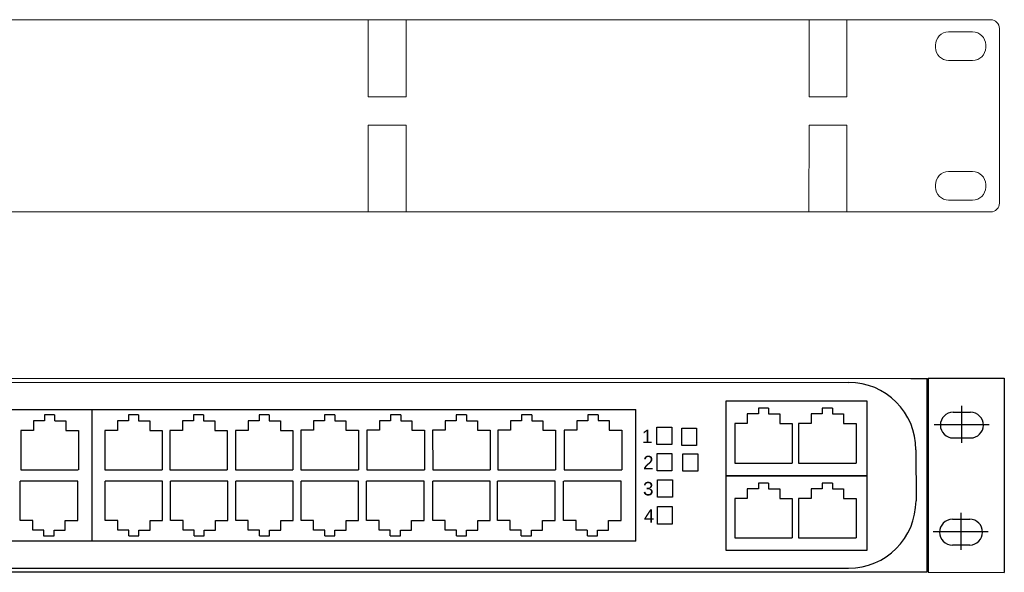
# Model space of a CAD drawing. Header units: millimetres. Extents: x 22250 to 51280, y -5012 to 7692.
# Tile 116 of 183: x 50538 to 50646, y 930 to 990. Entities that reach past the tile are written whole.
import ezdxf

# ---------------------------------------------------------------- set-up
doc = ezdxf.new("R2010")
doc.units = ezdxf.units.MM
doc.layers.add('00 CCTV IP - MIWI', color=10, linetype='Continuous')
doc.layers.add('BKT_panele', color=7, linetype='Continuous')
doc.layers.add('BKT_moduly', color=7, linetype='Continuous', lineweight=5)
doc.styles.get("Standard").update_dxf_attribs({"font": 'arial.ttf'})

# ---------------------------------------------------------------- blocks, each defined once
blk = doc.blocks.new('Switch główny')
at = {"layer": '00 CCTV IP - MIWI', "color": 144}
for p, q in [((-94677.38, 103282, 0.04), (-94174.29, 103281.89, 0.04)), ((-94174.29, 103281.89, 0.04), (-94170.16, 103281.89, 0.04)), ((-94170.16, 103281.89, 0.04), (-94170.17, 103231.46, 0.04)), ((-94169.76, 103281.9, 0.04), (-94149.99, 103281.89, 0.04)), ((-94149.99, 103281.89, 0.04), (-94150, 103231.45, 0.04)), ((-94677.38, 103280.95, 0.04), (-94190.51, 103280.85, 0.04)), ((-94222.3, 103276.06), (-94185.77, 103276.06)), ((-94222.3, 103256.59), (-94222.3, 103276.06)), ((-94185.77, 103276.06), (-94185.77, 103256.59)), ((-94161.1, 103274.76, 0.04), (-94161.1, 103265.1, 0.04)), ((-94528.43, 103273.8, 0.04), (-94387.13, 103273.8, 0.04)), ((-94387.13, 103239.61, 0.04), (-94387.13, 103273.8, 0.04)), ((-94387.13, 103273.8, 0.04), (-94245.83, 103273.8, 0.04)), ((-94245.83, 103239.61, 0.04), (-94245.83, 103273.8, 0.04)), ((-94163.29, 103273.06, 0.04), (-94158.76, 103273.06, 0.04)), ((-94240.33, 103269.22), (-94236.48, 103269.22)), ((-94240.33, 103264.69), (-94240.33, 103269.22)), ((-94236.48, 103269.22), (-94236.48, 103264.69)), ((-94168.26, 103269.93, 0.04), (-94153.95, 103269.93, 0.04)), ((-94233.87, 103268.97), (-94230.02, 103268.97)), ((-94233.87, 103264.44), (-94233.87, 103268.97)), ((-94230.02, 103268.97), (-94230.02, 103264.44)), ((-94236.48, 103264.69), (-94240.33, 103264.69)), ((-94230.02, 103264.44), (-94233.87, 103264.44)), ((-94163.27, 103266.4, 0.04), (-94158.74, 103266.4, 0.04)), ((-94240.27, 103262.39), (-94236.41, 103262.39)), ((-94240.27, 103257.86), (-94240.27, 103262.39)), ((-94236.41, 103262.39), (-94236.41, 103257.86)), ((-94233.56, 103262.28), (-94229.71, 103262.28)), ((-94233.56, 103257.74), (-94233.56, 103262.28)), ((-94229.71, 103262.28), (-94229.71, 103257.74)), ((-94172.95, 103263.29, 0.04), (-94172.95, 103250.08, 0.04)), ((-94236.41, 103257.86), (-94240.27, 103257.86)), ((-94229.71, 103257.74), (-94233.56, 103257.74)), ((-94222.3, 103256.59), (-94185.77, 103256.59)), ((-94222.3, 103237.12), (-94222.3, 103256.59)), ((-94185.77, 103256.59), (-94222.3, 103256.59)), ((-94185.77, 103256.59), (-94185.77, 103237.12)), ((-94240.14, 103255.52), (-94236.29, 103255.52)), ((-94240.14, 103250.99), (-94240.14, 103255.52)), ((-94236.29, 103255.52), (-94236.29, 103250.99)), ((-94236.29, 103250.99), (-94240.14, 103250.99)), ((-94240.17, 103248.56), (-94236.32, 103248.56)), ((-94240.17, 103244.03), (-94240.17, 103248.56)), ((-94236.32, 103248.56), (-94236.32, 103244.03)), ((-94161.32, 103246.93, 0.04), (-94161.32, 103237.27, 0.04)), ((-94236.32, 103244.03), (-94240.17, 103244.03)), ((-94163.5, 103245.24, 0.04), (-94158.98, 103245.24, 0.04)), ((-94168.47, 103242.1, 0.04), (-94154.17, 103242.1, 0.04)), ((-94387.13, 103239.61, 0.04), (-94528.43, 103239.61, 0.04)), ((-94245.83, 103239.61, 0.04), (-94387.13, 103239.61, 0.04)), ((-94163.48, 103238.57, 0.04), (-94158.96, 103238.57, 0.04)), ((-94185.77, 103237.12), (-94222.3, 103237.12)), ((-94677.39, 103232.61, 0.04), (-94190.51, 103232.51, 0.04)), ((-94170.17, 103231.46, 0.04), (-94677.39, 103231.56, 0.04)), ((-94169.76, 103231.46, 0.04), (-94150, 103231.45, 0.04))]:
    blk.add_line(p, q, dxfattribs=at)
at = {"layer": '00 CCTV IP - MIWI', "color": 144, "linetype": 'Continuous'}
for p, q in [((-94169.76, 103281.9, 0.04), (-94169.76, 103231.46, 0.04)), ((-94396.92, 103272.4, 0.04), (-94399.57, 103272.4, 0.04)), ((-94399.57, 103272.4, 0.04), (-94399.57, 103270.9, 0.04)), ((-94396.92, 103272.4, 0.04), (-94396.92, 103270.9, 0.04)), ((-94375.08, 103272.4, 0.04), (-94377.74, 103272.4, 0.04)), ((-94377.74, 103272.4, 0.04), (-94377.74, 103270.9, 0.04)), ((-94375.08, 103272.4, 0.04), (-94377.74, 103272.4, 0.04)), ((-94377.74, 103272.4, 0.04), (-94377.74, 103270.9, 0.04)), ((-94375.08, 103272.4, 0.04), (-94375.08, 103270.9, 0.04)), ((-94375.08, 103272.4, 0.04), (-94375.08, 103270.9, 0.04)), ((-94358.19, 103272.4, 0.04), (-94360.84, 103272.4, 0.04)), ((-94360.84, 103272.4, 0.04), (-94360.84, 103270.9, 0.04)), ((-94358.18, 103272.4, 0.04), (-94358.18, 103270.9, 0.04)), ((-94341.1, 103272.4, 0.04), (-94343.76, 103272.4, 0.04)), ((-94343.76, 103272.4, 0.04), (-94343.76, 103270.9, 0.04)), ((-94341.1, 103272.4, 0.04), (-94341.1, 103270.9, 0.04)), ((-94324.09, 103272.4, 0.04), (-94326.75, 103272.4, 0.04)), ((-94326.75, 103272.4, 0.04), (-94326.75, 103270.9, 0.04)), ((-94324.06, 103272.4, 0.04), (-94326.72, 103272.4, 0.04)), ((-94324.06, 103272.4, 0.04), (-94324.06, 103270.9, 0.04)), ((-94306.92, 103272.4, 0.04), (-94309.58, 103272.4, 0.04)), ((-94309.58, 103272.4, 0.04), (-94309.58, 103270.9, 0.04)), ((-94306.92, 103272.4, 0.04), (-94306.92, 103270.9, 0.04)), ((-94289.82, 103272.4, 0.04), (-94292.48, 103272.4, 0.04)), ((-94292.48, 103272.4, 0.04), (-94292.48, 103270.9, 0.04)), ((-94289.82, 103272.4, 0.04), (-94289.82, 103270.9, 0.04)), ((-94272.88, 103272.4, 0.04), (-94275.53, 103272.4, 0.04)), ((-94275.53, 103272.4, 0.04), (-94275.53, 103270.9, 0.04)), ((-94272.88, 103272.4, 0.04), (-94272.88, 103270.9, 0.04)), ((-94255.62, 103272.4, 0.04), (-94258.27, 103272.4, 0.04)), ((-94258.27, 103272.4, 0.04), (-94258.27, 103270.9, 0.04)), ((-94255.62, 103272.4, 0.04), (-94255.62, 103270.9, 0.04)), ((-94213.94, 103272.64), (-94216.82, 103272.64)), ((-94216.82, 103272.64), (-94216.82, 103270.15)), ((-94211.28, 103274.14), (-94213.93, 103274.14)), ((-94213.93, 103274.14), (-94213.93, 103272.64)), ((-94211.28, 103274.14), (-94211.28, 103272.65)), ((-94211.28, 103272.65), (-94208.39, 103272.64)), ((-94208.39, 103272.64), (-94208.39, 103270.15)), ((-94197.32, 103272.64), (-94200.2, 103272.64)), ((-94200.2, 103272.64), (-94200.2, 103270.15)), ((-94194.66, 103274.14), (-94197.31, 103274.14)), ((-94197.31, 103274.14), (-94197.31, 103272.64)), ((-94194.66, 103274.14), (-94194.66, 103272.65)), ((-94194.65, 103272.65), (-94191.77, 103272.64)), ((-94191.77, 103272.64), (-94191.77, 103270.15)), ((-94399.58, 103270.9, 0.04), (-94402.46, 103270.9, 0.04)), ((-94402.46, 103270.9, 0.04), (-94402.46, 103268.4, 0.04)), ((-94396.91, 103270.9, 0.04), (-94394.03, 103270.9, 0.04)), ((-94394.03, 103270.9, 0.04), (-94394.03, 103268.4, 0.04)), ((-94377.74, 103270.9, 0.04), (-94380.62, 103270.9, 0.04)), ((-94380.62, 103270.9, 0.04), (-94380.62, 103268.4, 0.04)), ((-94377.74, 103270.9, 0.04), (-94380.62, 103270.9, 0.04)), ((-94380.62, 103270.9, 0.04), (-94380.62, 103268.4, 0.04)), ((-94375.08, 103270.9, 0.04), (-94372.2, 103270.9, 0.04)), ((-94375.08, 103270.9, 0.04), (-94372.2, 103270.9, 0.04)), ((-94372.2, 103270.9, 0.04), (-94372.2, 103268.4, 0.04)), ((-94372.2, 103270.9, 0.04), (-94372.2, 103268.4, 0.04)), ((-94360.84, 103270.9, 0.04), (-94363.72, 103270.9, 0.04)), ((-94363.72, 103270.9, 0.04), (-94363.72, 103268.4, 0.04)), ((-94358.18, 103270.9, 0.04), (-94355.3, 103270.9, 0.04)), ((-94355.3, 103270.9, 0.04), (-94355.3, 103268.4, 0.04)), ((-94343.76, 103270.9, 0.04), (-94346.64, 103270.9, 0.04)), ((-94346.64, 103270.9, 0.04), (-94346.64, 103268.4, 0.04)), ((-94341.1, 103270.9, 0.04), (-94338.22, 103270.9, 0.04)), ((-94338.22, 103270.9, 0.04), (-94338.22, 103268.4, 0.04)), ((-94326.75, 103270.9, 0.04), (-94329.63, 103270.9, 0.04)), ((-94329.63, 103270.9, 0.04), (-94329.63, 103268.4, 0.04)), ((-94326.75, 103270.9, 0.04), (-94329.6, 103270.9, 0.04)), ((-94324.06, 103270.9, 0.04), (-94321.18, 103270.9, 0.04)), ((-94321.18, 103270.9, 0.04), (-94321.18, 103268.4, 0.04)), ((-94309.58, 103270.9, 0.04), (-94312.46, 103270.9, 0.04)), ((-94312.46, 103270.9, 0.04), (-94312.46, 103268.4, 0.04)), ((-94306.92, 103270.9, 0.04), (-94304.04, 103270.9, 0.04)), ((-94304.04, 103270.9, 0.04), (-94304.04, 103268.4, 0.04)), ((-94292.48, 103270.9, 0.04), (-94295.36, 103270.9, 0.04)), ((-94295.36, 103270.9, 0.04), (-94295.36, 103268.4, 0.04)), ((-94289.82, 103270.9, 0.04), (-94286.94, 103270.9, 0.04)), ((-94286.94, 103270.9, 0.04), (-94286.94, 103268.4, 0.04)), ((-94275.54, 103270.9, 0.04), (-94278.42, 103270.9, 0.04)), ((-94278.42, 103270.9, 0.04), (-94278.42, 103268.4, 0.04)), ((-94272.88, 103270.9, 0.04), (-94270, 103270.9, 0.04)), ((-94270, 103270.9, 0.04), (-94270, 103268.4, 0.04)), ((-94258.28, 103270.9, 0.04), (-94261.16, 103270.9, 0.04)), ((-94261.16, 103270.9, 0.04), (-94261.16, 103268.4, 0.04)), ((-94255.61, 103270.9, 0.04), (-94252.73, 103270.9, 0.04)), ((-94252.73, 103270.9, 0.04), (-94252.73, 103268.4, 0.04)), ((-94216.82, 103270.15), (-94220.09, 103270.15)), ((-94220.09, 103270.15), (-94220.09, 103259.88)), ((-94208.39, 103270.15), (-94205.12, 103270.15)), ((-94205.12, 103270.15), (-94205.12, 103259.88)), ((-94200.2, 103270.15), (-94203.47, 103270.15)), ((-94203.47, 103270.15), (-94203.47, 103259.88)), ((-94191.77, 103270.15), (-94188.5, 103270.15)), ((-94188.5, 103270.15), (-94188.5, 103259.88)), ((-94402.46, 103268.4, 0.04), (-94405.73, 103268.4, 0.04)), ((-94405.73, 103268.4, 0.04), (-94405.73, 103258.13, 0.04)), ((-94394.03, 103268.4, 0.04), (-94390.76, 103268.4, 0.04)), ((-94390.76, 103268.4, 0.04), (-94390.76, 103258.13, 0.04)), ((-94380.62, 103268.4, 0.04), (-94383.89, 103268.4, 0.04)), ((-94383.89, 103268.4, 0.04), (-94383.89, 103258.13, 0.04)), ((-94380.62, 103268.4, 0.04), (-94383.89, 103268.4, 0.04)), ((-94383.89, 103268.4, 0.04), (-94383.89, 103258.13, 0.04)), ((-94372.2, 103268.4, 0.04), (-94368.93, 103268.4, 0.04)), ((-94372.2, 103268.4, 0.04), (-94368.93, 103268.4, 0.04)), ((-94368.93, 103268.4, 0.04), (-94368.93, 103258.13, 0.04)), ((-94368.93, 103268.4, 0.04), (-94368.93, 103258.13, 0.04)), ((-94363.72, 103268.4, 0.04), (-94366.99, 103268.4, 0.04)), ((-94366.99, 103268.4, 0.04), (-94366.99, 103258.13, 0.04)), ((-94355.3, 103268.4, 0.04), (-94352.03, 103268.4, 0.04)), ((-94352.03, 103268.4, 0.04), (-94352.03, 103258.13, 0.04)), ((-94346.64, 103268.4, 0.04), (-94349.91, 103268.4, 0.04)), ((-94349.91, 103268.4, 0.04), (-94349.91, 103258.13, 0.04)), ((-94338.22, 103268.4, 0.04), (-94334.95, 103268.4, 0.04)), ((-94334.95, 103268.4, 0.04), (-94334.95, 103258.13, 0.04)), ((-94329.63, 103268.4, 0.04), (-94332.9, 103268.4, 0.04)), ((-94332.9, 103268.4, 0.04), (-94332.9, 103258.13, 0.04)), ((-94329.63, 103268.4, 0.04), (-94332.87, 103268.4, 0.04)), ((-94321.18, 103268.4, 0.04), (-94317.91, 103268.4, 0.04)), ((-94317.91, 103268.4, 0.04), (-94317.91, 103258.13, 0.04)), ((-94312.46, 103268.4, 0.04), (-94315.73, 103268.4, 0.04)), ((-94315.73, 103268.4, 0.04), (-94315.73, 103258.13, 0.04)), ((-94304.04, 103268.4, 0.04), (-94300.77, 103268.4, 0.04)), ((-94300.77, 103268.4, 0.04), (-94300.77, 103258.13, 0.04)), ((-94295.36, 103268.4, 0.04), (-94298.63, 103268.4, 0.04)), ((-94298.63, 103268.4, 0.04), (-94298.63, 103258.13, 0.04)), ((-94286.94, 103268.4, 0.04), (-94283.67, 103268.4, 0.04)), ((-94283.67, 103268.4, 0.04), (-94283.67, 103258.13, 0.04)), ((-94278.42, 103268.4, 0.04), (-94281.69, 103268.4, 0.04)), ((-94281.69, 103268.4, 0.04), (-94281.69, 103258.13, 0.04)), ((-94270, 103268.4, 0.04), (-94266.72, 103268.4, 0.04)), ((-94266.72, 103268.4, 0.04), (-94266.72, 103258.13, 0.04)), ((-94261.16, 103268.4, 0.04), (-94264.43, 103268.4, 0.04)), ((-94264.43, 103268.4, 0.04), (-94264.43, 103258.13, 0.04)), ((-94252.73, 103268.4, 0.04), (-94249.46, 103268.4, 0.04)), ((-94249.46, 103268.4, 0.04), (-94249.46, 103258.13, 0.04)), ((-94220.09, 103259.88), (-94205.13, 103259.88)), ((-94203.47, 103259.88), (-94188.51, 103259.88)), ((-94405.73, 103258.13, 0.04), (-94390.77, 103258.13, 0.04)), ((-94383.89, 103258.13, 0.04), (-94368.94, 103258.13, 0.04)), ((-94383.89, 103258.13, 0.04), (-94368.94, 103258.13, 0.04)), ((-94366.99, 103258.13, 0.04), (-94352.04, 103258.13, 0.04)), ((-94349.91, 103258.13, 0.04), (-94334.96, 103258.13, 0.04)), ((-94332.9, 103258.13, 0.04), (-94317.94, 103258.13, 0.04)), ((-94332.87, 103258.13, 0.04), (-94317.92, 103258.13, 0.04)), ((-94315.73, 103258.13, 0.04), (-94300.78, 103258.13, 0.04)), ((-94298.63, 103258.13, 0.04), (-94283.67, 103258.13, 0.04)), ((-94281.69, 103258.13, 0.04), (-94266.73, 103258.13, 0.04)), ((-94264.43, 103258.13, 0.04), (-94249.47, 103258.13, 0.04)), ((-94405.87, 103244.94, 0.04), (-94405.87, 103255.21, 0.04)), ((-94390.9, 103255.21, 0.04), (-94405.86, 103255.21, 0.04)), ((-94390.9, 103244.94, 0.04), (-94390.9, 103255.21, 0.04)), ((-94383.81, 103244.94, 0.04), (-94383.81, 103255.21, 0.04)), ((-94368.85, 103255.21, 0.04), (-94383.8, 103255.21, 0.04)), ((-94368.85, 103244.94, 0.04), (-94368.85, 103255.21, 0.04)), ((-94366.82, 103244.94, 0.04), (-94366.82, 103255.21, 0.04)), ((-94351.86, 103255.21, 0.04), (-94366.81, 103255.21, 0.04)), ((-94351.86, 103244.94, 0.04), (-94351.86, 103255.21, 0.04)), ((-94349.84, 103244.94, 0.04), (-94349.84, 103255.21, 0.04)), ((-94334.87, 103255.21, 0.04), (-94349.83, 103255.21, 0.04)), ((-94334.87, 103244.94, 0.04), (-94334.87, 103255.21, 0.04)), ((-94332.86, 103244.94, 0.04), (-94332.86, 103255.21, 0.04)), ((-94317.89, 103255.21, 0.04), (-94332.85, 103255.21, 0.04)), ((-94317.89, 103244.94, 0.04), (-94317.89, 103255.21, 0.04)), ((-94315.81, 103244.94, 0.04), (-94315.81, 103255.21, 0.04)), ((-94300.84, 103255.21, 0.04), (-94315.8, 103255.21, 0.04)), ((-94300.84, 103244.94, 0.04), (-94300.84, 103255.21, 0.04)), ((-94298.62, 103244.94, 0.04), (-94298.62, 103255.21, 0.04)), ((-94298.62, 103244.94, 0.04), (-94298.62, 103255.21, 0.04)), ((-94283.65, 103255.21, 0.04), (-94298.61, 103255.21, 0.04)), ((-94283.65, 103255.21, 0.04), (-94298.61, 103255.21, 0.04)), ((-94283.65, 103244.94, 0.04), (-94283.65, 103255.21, 0.04)), ((-94283.65, 103244.94, 0.04), (-94283.65, 103255.21, 0.04)), ((-94281.75, 103244.94, 0.04), (-94281.75, 103255.21, 0.04)), ((-94266.79, 103255.21, 0.04), (-94281.74, 103255.21, 0.04)), ((-94266.79, 103244.94, 0.04), (-94266.79, 103255.21, 0.04)), ((-94264.57, 103244.94, 0.04), (-94264.57, 103255.21, 0.04)), ((-94249.6, 103255.21, 0.04), (-94264.56, 103255.21, 0.04)), ((-94249.6, 103244.94, 0.04), (-94249.6, 103255.21, 0.04)), ((-94211.28, 103254.67), (-94213.93, 103254.67)), ((-94213.93, 103254.67), (-94213.93, 103253.17)), ((-94211.28, 103254.67), (-94211.28, 103253.17)), ((-94194.66, 103254.67), (-94197.31, 103254.67)), ((-94197.31, 103254.67), (-94197.31, 103253.17)), ((-94194.66, 103254.67), (-94194.66, 103253.17)), ((-94213.94, 103253.17), (-94216.82, 103253.17)), ((-94216.82, 103253.17), (-94216.82, 103250.68)), ((-94211.28, 103253.17), (-94208.39, 103253.17)), ((-94208.39, 103253.17), (-94208.39, 103250.68)), ((-94197.32, 103253.17), (-94200.2, 103253.17)), ((-94200.2, 103253.17), (-94200.2, 103250.68)), ((-94194.65, 103253.17), (-94191.77, 103253.17)), ((-94191.77, 103253.17), (-94191.77, 103250.68)), ((-94216.82, 103250.68), (-94220.09, 103250.68)), ((-94220.09, 103250.68), (-94220.09, 103240.4)), ((-94208.39, 103250.68), (-94205.12, 103250.68)), ((-94205.12, 103250.68), (-94205.12, 103240.4)), ((-94200.2, 103250.68), (-94203.47, 103250.68)), ((-94203.47, 103250.68), (-94203.47, 103240.4)), ((-94191.77, 103250.68), (-94188.5, 103250.68)), ((-94188.5, 103250.68), (-94188.5, 103240.4)), ((-94402.6, 103244.94, 0.04), (-94405.87, 103244.94, 0.04)), ((-94402.6, 103242.44, 0.04), (-94402.6, 103244.94, 0.04)), ((-94394.18, 103244.94, 0.04), (-94390.9, 103244.94, 0.04)), ((-94394.18, 103242.44, 0.04), (-94394.18, 103244.94, 0.04)), ((-94380.54, 103244.94, 0.04), (-94383.81, 103244.94, 0.04)), ((-94380.54, 103242.44, 0.04), (-94380.54, 103244.94, 0.04)), ((-94372.12, 103244.94, 0.04), (-94368.85, 103244.94, 0.04)), ((-94372.12, 103242.44, 0.04), (-94372.12, 103244.94, 0.04)), ((-94363.55, 103244.94, 0.04), (-94366.82, 103244.94, 0.04)), ((-94363.55, 103242.44, 0.04), (-94363.55, 103244.94, 0.04)), ((-94355.13, 103244.94, 0.04), (-94351.86, 103244.94, 0.04)), ((-94355.13, 103242.44, 0.04), (-94355.13, 103244.94, 0.04)), ((-94346.57, 103244.94, 0.04), (-94349.84, 103244.94, 0.04)), ((-94346.57, 103242.44, 0.04), (-94346.57, 103244.94, 0.04)), ((-94338.15, 103244.94, 0.04), (-94334.87, 103244.94, 0.04)), ((-94338.15, 103242.44, 0.04), (-94338.15, 103244.94, 0.04)), ((-94329.59, 103244.94, 0.04), (-94332.86, 103244.94, 0.04)), ((-94329.59, 103242.44, 0.04), (-94329.59, 103244.94, 0.04)), ((-94321.16, 103244.94, 0.04), (-94317.89, 103244.94, 0.04)), ((-94321.16, 103242.44, 0.04), (-94321.16, 103244.94, 0.04)), ((-94312.54, 103244.94, 0.04), (-94315.81, 103244.94, 0.04)), ((-94312.54, 103242.44, 0.04), (-94312.54, 103244.94, 0.04)), ((-94304.11, 103244.94, 0.04), (-94300.84, 103244.94, 0.04)), ((-94304.11, 103242.44, 0.04), (-94304.11, 103244.94, 0.04)), ((-94295.34, 103244.94, 0.04), (-94298.62, 103244.94, 0.04)), ((-94295.34, 103242.44, 0.04), (-94295.34, 103244.94, 0.04)), ((-94286.92, 103244.94, 0.04), (-94283.65, 103244.94, 0.04)), ((-94286.92, 103242.44, 0.04), (-94286.92, 103244.94, 0.04)), ((-94278.48, 103244.93, 0.04), (-94281.75, 103244.93, 0.04)), ((-94278.48, 103242.44, 0.04), (-94278.48, 103244.93, 0.04)), ((-94270.06, 103244.93, 0.04), (-94266.79, 103244.93, 0.04)), ((-94270.06, 103242.44, 0.04), (-94270.06, 103244.93, 0.04)), ((-94261.3, 103244.94, 0.04), (-94264.57, 103244.94, 0.04)), ((-94261.3, 103242.44, 0.04), (-94261.3, 103244.94, 0.04)), ((-94252.88, 103244.94, 0.04), (-94249.6, 103244.94, 0.04)), ((-94252.88, 103242.44, 0.04), (-94252.88, 103244.94, 0.04)), ((-94399.72, 103242.44, 0.04), (-94402.6, 103242.44, 0.04)), ((-94399.71, 103240.94, 0.04), (-94399.71, 103242.44, 0.04)), ((-94399.71, 103240.95, 0.04), (-94397.06, 103240.95, 0.04)), ((-94397.06, 103240.95, 0.04), (-94397.06, 103242.44, 0.04)), ((-94397.06, 103242.44, 0.04), (-94394.18, 103242.44, 0.04)), ((-94377.66, 103242.44, 0.04), (-94380.54, 103242.44, 0.04)), ((-94377.66, 103240.94, 0.04), (-94377.66, 103242.44, 0.04)), ((-94377.66, 103240.95, 0.04), (-94375, 103240.95, 0.04)), ((-94375, 103240.95, 0.04), (-94375, 103242.44, 0.04)), ((-94375, 103242.44, 0.04), (-94372.12, 103242.44, 0.04)), ((-94360.67, 103242.44, 0.04), (-94363.55, 103242.44, 0.04)), ((-94360.67, 103240.94, 0.04), (-94360.67, 103242.44, 0.04)), ((-94360.66, 103240.95, 0.04), (-94358.01, 103240.95, 0.04)), ((-94358.01, 103240.95, 0.04), (-94358.01, 103242.44, 0.04)), ((-94358.01, 103242.44, 0.04), (-94355.13, 103242.44, 0.04)), ((-94343.69, 103242.44, 0.04), (-94346.57, 103242.44, 0.04)), ((-94343.69, 103240.94, 0.04), (-94343.69, 103242.44, 0.04)), ((-94343.68, 103240.95, 0.04), (-94341.03, 103240.95, 0.04)), ((-94341.03, 103240.95, 0.04), (-94341.03, 103242.44, 0.04)), ((-94341.03, 103242.44, 0.04), (-94338.15, 103242.44, 0.04)), ((-94326.71, 103242.44, 0.04), (-94329.59, 103242.44, 0.04)), ((-94326.7, 103240.94, 0.04), (-94326.7, 103242.44, 0.04)), ((-94326.7, 103240.95, 0.04), (-94324.05, 103240.95, 0.04)), ((-94324.05, 103240.95, 0.04), (-94324.05, 103242.44, 0.04)), ((-94324.04, 103242.44, 0.04), (-94321.16, 103242.44, 0.04)), ((-94309.65, 103242.44, 0.04), (-94312.54, 103242.44, 0.04)), ((-94309.65, 103240.94, 0.04), (-94309.65, 103242.44, 0.04)), ((-94309.65, 103240.95, 0.04), (-94307, 103240.95, 0.04)), ((-94307, 103240.95, 0.04), (-94307, 103242.44, 0.04)), ((-94306.99, 103242.44, 0.04), (-94304.11, 103242.44, 0.04)), ((-94292.46, 103242.44, 0.04), (-94295.34, 103242.44, 0.04)), ((-94292.46, 103240.94, 0.04), (-94292.46, 103242.44, 0.04)), ((-94292.46, 103240.95, 0.04), (-94289.8, 103240.95, 0.04)), ((-94289.8, 103240.95, 0.04), (-94289.8, 103242.44, 0.04)), ((-94289.8, 103242.44, 0.04), (-94286.92, 103242.44, 0.04)), ((-94275.6, 103242.44, 0.04), (-94278.48, 103242.44, 0.04)), ((-94275.6, 103240.94, 0.04), (-94275.6, 103242.44, 0.04)), ((-94275.59, 103240.94, 0.04), (-94272.94, 103240.94, 0.04)), ((-94272.94, 103240.94, 0.04), (-94272.94, 103242.44, 0.04)), ((-94272.94, 103242.44, 0.04), (-94270.06, 103242.44, 0.04)), ((-94258.42, 103242.44, 0.04), (-94261.3, 103242.44, 0.04)), ((-94258.41, 103240.94, 0.04), (-94258.41, 103242.44, 0.04)), ((-94258.41, 103240.95, 0.04), (-94255.76, 103240.95, 0.04)), ((-94255.76, 103240.95, 0.04), (-94255.76, 103242.44, 0.04)), ((-94255.76, 103242.44, 0.04), (-94252.88, 103242.44, 0.04)), ((-94220.09, 103240.4), (-94205.13, 103240.4)), ((-94203.47, 103240.4), (-94188.51, 103240.4))]:
    blk.add_line(p, q, dxfattribs=at)
at = {"layer": '00 CCTV IP - MIWI', "color": 144}
for centre, radius, start, end in [((-94169.96, 103281.89, 0.04), 0.202, 180.2443, 0.36), ((-94190.51, 103263.29, 0.04), 17.56, 0, 90), ((-94163.28, 103269.73, 0.04), 3.34, 90.1372, 270.0591), ((-94158.77, 103269.73, 0.04), 3.34, 270.1372, 90.0591), ((-94190.51, 103250.08, 0.04), 17.56, 270, 0), ((-94163.5, 103241.9, 0.04), 3.34, 90.1372, 270.0591), ((-94158.98, 103241.9, 0.04), 3.34, 270.1372, 90.0591)]:
    blk.add_arc(centre, radius, start, end, dxfattribs=at)
for s, p in [('1', (-94244.2, 103265.06)), ('2', (-94243.92, 103258.25)), ('3', (-94243.94, 103251.47)), ('4', (-94243.72, 103244.35))]:
    blk.add_text(s, height=3.51, dxfattribs=at).set_placement(p)
blk = doc.blocks.new('19 organizator kabli 1U uszy plastik czarny')
at = {"layer": 'BKT_moduly', "color": 219, "true_color": 0x642165}
for points in [[(3138.7, 184.94), (3138.7, 184.94), (3138.7, 184.94), (3138.7, 184.94), (3617.3, 184.94), (3617.3, 184.94), (3617.3, 184.94, 0.41425), (3619.3, 186.94), (3619.3, 186.94), (3619.3, 226.94, 0.414021), (3617.3, 228.94), (3617.3, 228.94), (3138.7, 228.94, 0.457803), (3136.7, 226.94), (3136.7, 226.94), (3136.7, 186.84, 0.414214), (3138.7, 184.94), (3138.7, 184.94)], [(3607.65, 226.19), (3607.65, 226.19), (3613.15, 226.19, -0.401538), (3616.15, 223.19), (3616.15, 223.19), (3616.15, 222.59, -0.401538), (3613.15, 219.59), (3613.15, 219.59), (3607.65, 219.59, -0.401538), (3604.65, 222.59), (3604.65, 222.59), (3604.65, 223.09, -0.409645), (3607.65, 226.19), (3607.65, 226.19)], [(3607.65, 194.19), (3607.65, 194.19), (3613.15, 194.19, -0.401538), (3616.15, 191.19), (3616.15, 191.19), (3616.15, 190.59, -0.401538), (3613.15, 187.59), (3613.15, 187.59), (3607.65, 187.59, -0.401538), (3604.65, 190.59), (3604.65, 190.59), (3604.65, 191.09, -0.409645), (3607.65, 194.19), (3607.65, 194.19)]]:
    blk.add_lwpolyline(points, format="xyb", dxfattribs=at)
at = {"layer": 'BKT_panele', "color": 219, "lineweight": 0, "true_color": 0x642165}
for points in [[(3474.65, 228.94), (3483.35, 228.94), (3483.35, 211.27), (3474.65, 211.27)], [(3575.65, 228.94), (3584.35, 228.94), (3584.35, 211.27), (3575.65, 211.27)], [(3474.65, 204.77), (3483.35, 204.77), (3483.35, 184.94), (3474.65, 184.94)], [(3575.65, 204.77), (3584.35, 204.77), (3584.35, 184.94), (3575.65, 184.94)]]:
    blk.add_lwpolyline(points, close=True, dxfattribs=at)

msp = doc.modelspace()

# ---------------------------------------------------------------- block references
at = {"xscale": 0.4799991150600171, "yscale": 0.4799991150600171, "zscale": 0.4799991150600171, "rotation": 359.9976478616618}
msp.add_blockref('19 organizator kabli 1U uszy plastik czarny', (48908.56, 880.48), dxfattribs=at)
at = {"color": 2, "xscale": 0.4230141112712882, "yscale": 0.4230141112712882, "zscale": 0.4230141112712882, "rotation": 0.009368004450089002}
msp.add_blockref('Switch główny', (90480.27, -42732.31, -0.02), dxfattribs=at)

doc.saveas('drawing.dxf')
